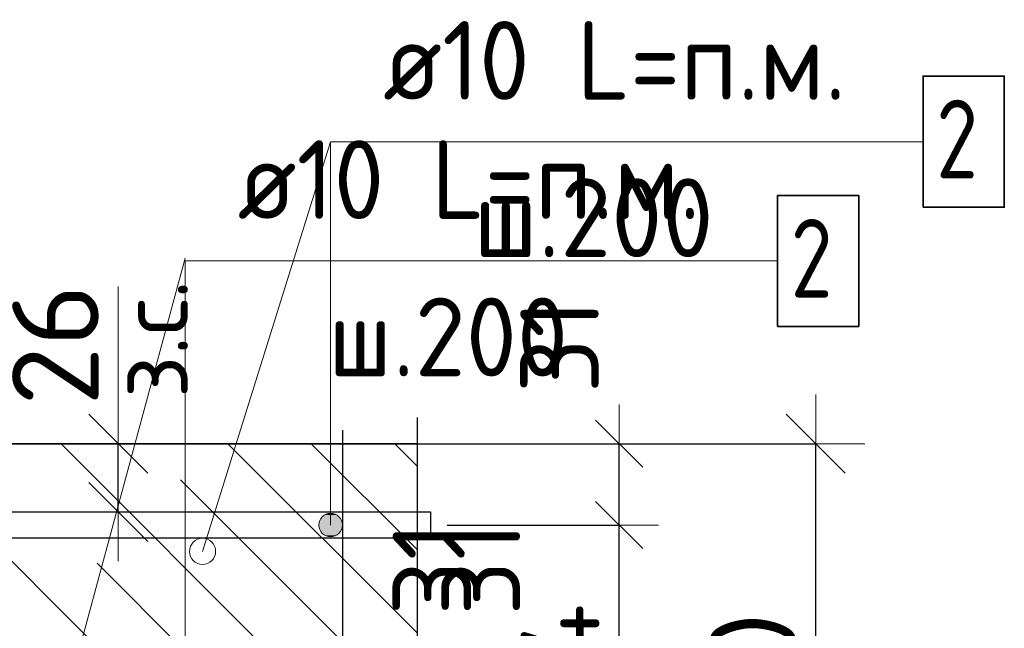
# Model space of a CAD drawing. Header units: metres. Extents: x -38 to 114, y -15 to 21.
# Tile 187 of 244: x 72.506 to 72.881, y 6.608 to 6.84. Entities that reach past the tile are written whole.
import ezdxf

# ---------------------------------------------------------------- set-up
doc = ezdxf.new("R2010")
doc.units = ezdxf.units.M
doc.header["$PDMODE"] = 65
doc.linetypes.add('______4', pattern=[0.135, 0.105, -0.03])
for name, color, linetype, lineweight in [('XR$3$Арм. стержнями верхней зоны', 180, 'Continuous', 35), ('XR$3$Арм.стержн. Арматура края', 96, 'Continuous', 35), ('XR$3$Размерная линия (1)', 7, 'Continuous', 13), ('XR$3$Размерная линия_ общее', 7, 'Continuous', 13), ('XR$4$Арм. стержнями верхней зоны', 180, 'Continuous', 35), ('XR$4$ВК__отв в полу 1-2 эт', 220, 'Continuous', 25), ('XR$4$Размерная линия (1)', 7, 'Continuous', 13), ('XR$6$Арм. стержнями верхней зоны', 180, 'Continuous', 35), ('XR$6$ВК__отв в полу 1-2 эт', 220, 'Continuous', 25), ('XR$6$Размерная линия (1)', 7, 'Continuous', 13)]:
    doc.layers.add(name, color=color, linetype=linetype, lineweight=lineweight)
doc.styles.add('ISOCPEUR', font='txt')
doc.dimstyles.new('DIMSTYLE_11', dxfattribs={"dimtxt": 0.033, "dimasz": 0.0375, "dimexe": 0, "dimexo": 0, "dimgap": 0.0165, "dimtad": 2, "dimdec": 0, "dimlfac": 1000, "dimrnd": 1, "dimzin": 12, "dimdsep": 46, "dimtxsty": 'ISOCPEUR', "dimblk1": 'ALL_ML_STRICH', "dimblk2": 'ALL_ML_STRICH', "dimsah": 1, "dimcen": 0, "dimclrd": 7, "dimclre": 256, "dimclrt": 7, "dimadec": 0, "dimazin": 0, "dimtfac": 1, "dimtdec": 0, "dimtix": 1, "dimtmove": 2, "dimatfit": 3, "dimfxl": 0, "dimtvp": 1.2, "dimtzin": 0, "dimlwd": 0, "dimlwe": -3, "dimarcsym": 0})
doc.dimstyles.new('DIMSTYLE_12', dxfattribs={"dimtxt": 0.03, "dimasz": 0.03, "dimexe": 0, "dimexo": 0, "dimgap": 0.015, "dimtad": 2, "dimdec": 0, "dimlfac": 1000, "dimrnd": 1, "dimzin": 12, "dimdsep": 46, "dimtxsty": 'ISOCPEUR', "dimblk1": 'ALL_ML_STRICH', "dimblk2": 'ALL_ML_STRICH', "dimsah": 1, "dimcen": 0, "dimclrd": 7, "dimclre": 256, "dimclrt": 7, "dimadec": 0, "dimazin": 0, "dimtfac": 1, "dimtdec": 0, "dimtix": 1, "dimtmove": 2, "dimatfit": 3, "dimfxl": 0, "dimtzin": 0, "dimlwd": 0, "dimlwe": -3, "dimarcsym": 0})
doc.dimstyles.new('DIMSTYLE_14', dxfattribs={"dimtxt": 0.03, "dimasz": 0.03, "dimexe": 0, "dimexo": 0, "dimgap": 0.015, "dimtad": 2, "dimdec": 0, "dimlfac": 1000, "dimrnd": 1, "dimzin": 12, "dimdsep": 46, "dimtxsty": 'ISOCPEUR', "dimblk1": 'ALL_ML_STRICH', "dimblk2": 'ALL_ML_STRICH', "dimsah": 1, "dimcen": 0, "dimclrd": 7, "dimclre": 256, "dimclrt": 7, "dimadec": 0, "dimazin": 0, "dimtfac": 1, "dimtdec": 0, "dimtix": 1, "dimtmove": 2, "dimatfit": 3, "dimfxl": 0, "dimtvp": 1.2, "dimtzin": 0, "dimlwd": 0, "dimlwe": -3, "dimarcsym": 0})
doc.dimstyles.new('DIMSTYLE_8', dxfattribs={"dimtxt": 0.033, "dimasz": 0.0375, "dimexe": 0, "dimexo": 0, "dimgap": 0.0165, "dimtad": 2, "dimdec": 0, "dimlfac": 1000, "dimrnd": 1, "dimzin": 12, "dimdsep": 46, "dimtxsty": 'ISOCPEUR', "dimblk1": 'ALL_ML_STRICH', "dimblk2": 'ALL_ML_STRICH', "dimsah": 1, "dimcen": 0, "dimclrd": 7, "dimclre": 256, "dimclrt": 7, "dimadec": 0, "dimazin": 0, "dimtfac": 1, "dimtdec": 0, "dimtix": 1, "dimtmove": 2, "dimatfit": 3, "dimfxl": 0, "dimtzin": 0, "dimlwd": 0, "dimlwe": -3, "dimarcsym": 0})
pattern_1 = [(135, (0, 0), (-0.031819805, -0.031819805), [0.4, -0.05, 0, -0.05]), (135, (-0.01591, -0.01591), (-0.031819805, -0.031819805), [0.8, -0.1, 0.1, -0.1])]

# ---------------------------------------------------------------- blocks, each defined once
blk = doc.blocks.new('ALL_ML_STRICH')
at = {"color": 0, "linetype": 'ByBlock', "lineweight": -2}
for p, q in [((0, -0.5), (0, 0.5)), ((-0.3, -0.3), (0.3, 0.3)), ((-1, 0), (0.5, 0))]:
    blk.add_line(p, q, dxfattribs=at)
blk = doc.blocks.new('*D72')
at = {"layer": 'DEFPOINTS', "color": 7, "linetype": 'Continuous', "lineweight": 13, "transparency": 33554687}
for p in [(72.63764, 6.67826), (72.63764, 6.47826), (72.80919, 6.47826)]:
    blk.add_point(p, dxfattribs=at)
at = {"layer": 'XR$3$Размерная линия_ общее', "color": 253, "linetype": 'Continuous', "lineweight": -2, "true_color": 0xa0a0a0, "transparency": 33554687}
for p, q in [((72.65764, 6.67826), (72.80919, 6.67826)), ((72.65764, 6.47826), (72.80919, 6.47826))]:
    blk.add_line(p, q, dxfattribs=at)
at = {"layer": 'XR$3$Размерная линия_ общее', "color": 7, "linetype": 'Continuous', "lineweight": -2, "transparency": 33554687}
blk.add_line((72.80919, 6.47826), (72.80919, 6.67826), dxfattribs=at)
at = {"layer": 'XR$3$Размерная линия_ общее', "color": 7, "linetype": 'Continuous', "lineweight": 13, "transparency": 33554687, "xscale": 0.0375, "yscale": 0.0375, "zscale": 0.0375}
for p, rotation in [((72.80919, 6.67826), 90), ((72.80919, 6.47826), 270)]:
    blk.add_blockref('ALL_ML_STRICH', p, dxfattribs=dict(at, rotation=rotation))
at = {"layer": 'XR$3$Размерная линия_ общее', "color": 7, "linetype": 'Continuous', "lineweight": 13, "transparency": 33554687, "insert": (72.78519, 6.57991), "char_height": 0.033, "width": 0.099, "attachment_point": 5, "rotation": 90, "style": 'ISOCPEUR'}
blk.add_mtext('\\A1;{200}', dxfattribs=at)
blk = doc.blocks.new('*D143')
at = {"layer": 'DEFPOINTS', "color": 7, "linetype": 'Continuous', "lineweight": 13, "transparency": 33554687}
for p in [(72.50314, 6.67826), (72.50314, 6.65226), (72.54312, 6.65226)]:
    blk.add_point(p, dxfattribs=at)
at = {"layer": 'XR$3$Размерная линия_ общее', "color": 253, "linetype": 'Continuous', "lineweight": -2, "true_color": 0xa0a0a0, "transparency": 33554687}
for p, q in [((72.52314, 6.67826), (72.54312, 6.67826)), ((72.52314, 6.65226), (72.54312, 6.65226))]:
    blk.add_line(p, q, dxfattribs=at)
at = {"layer": 'XR$3$Размерная линия_ общее', "color": 7, "linetype": 'Continuous', "lineweight": -2, "transparency": 33554687}
blk.add_line((72.54312, 6.65226), (72.54312, 6.67826), dxfattribs=at)
at = {"layer": 'XR$3$Размерная линия_ общее', "color": 7, "linetype": 'Continuous', "lineweight": 13, "transparency": 33554687, "xscale": 0.0375, "yscale": 0.0375, "zscale": 0.0375}
for p, rotation in [((72.54312, 6.67826), 90), ((72.54312, 6.65226), 270)]:
    blk.add_blockref('ALL_ML_STRICH', p, dxfattribs=dict(at, rotation=rotation))
at = {"layer": 'XR$3$Размерная линия_ общее', "color": 7, "linetype": 'Continuous', "lineweight": 13, "transparency": 33554687, "insert": (72.54266, 6.69562), "char_height": 0.027, "width": 0.00135, "attachment_point": 1, "rotation": 90, "line_spacing_factor": 0.60241, "style": 'ISOCPEUR'}
blk.add_mtext('з.с.', dxfattribs=at)
at = {"layer": 'XR$3$Размерная линия_ общее', "color": 7, "linetype": 'Continuous', "lineweight": 13, "transparency": 33554687, "insert": (72.51912, 6.71598), "char_height": 0.033, "width": 0.066, "attachment_point": 5, "rotation": 90, "style": 'ISOCPEUR'}
blk.add_mtext('\\A1;{26}', dxfattribs=at)
blk = doc.blocks.new('*D205')
at = {"layer": 'DEFPOINTS', "color": 7, "linetype": 'Continuous', "lineweight": 13, "transparency": 33554687}
for p in [(72.64855, 6.64726), (72.64153, 6.52326), (72.73419, 6.52326)]:
    blk.add_point(p, dxfattribs=at)
at = {"layer": 'XR$3$Размерная линия (1)', "color": 9, "linetype": 'Continuous', "lineweight": -2, "true_color": 0xc7c7c7, "transparency": 33554687}
for p, q in [((72.66855, 6.64726), (72.73419, 6.64726)), ((72.66153, 6.52326), (72.73419, 6.52326))]:
    blk.add_line(p, q, dxfattribs=at)
at = {"layer": 'XR$3$Размерная линия (1)', "color": 7, "linetype": 'Continuous', "lineweight": -2, "transparency": 33554687}
blk.add_line((72.73419, 6.52326), (72.73419, 6.64726), dxfattribs=at)
at = {"layer": 'XR$3$Размерная линия (1)', "color": 7, "linetype": 'Continuous', "lineweight": 13, "transparency": 33554687, "xscale": 0.03, "yscale": 0.03, "zscale": 0.03}
for p, rotation in [((72.73419, 6.64726), 90), ((72.73419, 6.52326), 270)]:
    blk.add_blockref('ALL_ML_STRICH', p, dxfattribs=dict(at, rotation=rotation))
at = {"layer": 'XR$3$Размерная линия (1)', "color": 7, "linetype": 'Continuous', "lineweight": 13, "transparency": 33554687, "insert": (72.71169, 6.58826), "char_height": 0.03, "width": 0.09, "attachment_point": 5, "rotation": 90, "style": 'ISOCPEUR'}
blk.add_mtext('\\A1;{124}', dxfattribs=at)
blk = doc.blocks.new('*D206')
at = {"layer": 'DEFPOINTS', "color": 7, "linetype": 'Continuous', "lineweight": 13, "transparency": 33554687}
for p in [(72.63068, 6.67826), (72.64855, 6.64726), (72.73419, 6.64726)]:
    blk.add_point(p, dxfattribs=at)
at = {"layer": 'XR$3$Размерная линия (1)', "color": 9, "linetype": 'Continuous', "lineweight": -2, "true_color": 0xc7c7c7, "transparency": 33554687}
for p, q in [((72.65068, 6.67826), (72.73419, 6.67826)), ((72.66855, 6.64726), (72.73419, 6.64726))]:
    blk.add_line(p, q, dxfattribs=at)
at = {"layer": 'XR$3$Размерная линия (1)', "color": 7, "linetype": 'Continuous', "lineweight": -2, "transparency": 33554687}
blk.add_line((72.73419, 6.64726), (72.73419, 6.67826), dxfattribs=at)
at = {"layer": 'XR$3$Размерная линия (1)', "color": 7, "linetype": 'Continuous', "lineweight": 13, "transparency": 33554687, "xscale": 0.03, "yscale": 0.03, "zscale": 0.03}
for p, rotation in [((72.73419, 6.67826), 90), ((72.73419, 6.64726), 270)]:
    blk.add_blockref('ALL_ML_STRICH', p, dxfattribs=dict(at, rotation=rotation))
at = {"layer": 'XR$3$Размерная линия (1)', "color": 7, "linetype": 'Continuous', "lineweight": 13, "transparency": 33554687, "insert": (72.71145, 6.71555), "char_height": 0.03, "width": 0.06, "attachment_point": 5, "rotation": 90, "style": 'ISOCPEUR'}
blk.add_mtext('\\A1;{31}', dxfattribs=at)
blk = doc.blocks.new('*D391')
at = {"layer": 'DEFPOINTS', "color": 7, "linetype": 'Continuous', "lineweight": 13, "transparency": 33554687}
for p in [(72.58203, 6.58345), (72.5999, 6.55245), (72.68553, 6.55245)]:
    blk.add_point(p, dxfattribs=at)
at = {"layer": 'XR$4$Размерная линия (1)', "color": 9, "linetype": 'Continuous', "lineweight": -2, "true_color": 0xc7c7c7, "transparency": 33554687}
for p, q in [((72.60203, 6.58345), (72.68553, 6.58345)), ((72.6199, 6.55245), (72.68553, 6.55245))]:
    blk.add_line(p, q, dxfattribs=at)
at = {"layer": 'XR$4$Размерная линия (1)', "color": 7, "linetype": 'Continuous', "lineweight": -2, "transparency": 33554687}
blk.add_line((72.68553, 6.55245), (72.68553, 6.58345), dxfattribs=at)
at = {"layer": 'XR$4$Размерная линия (1)', "color": 7, "linetype": 'Continuous', "lineweight": 13, "transparency": 33554687, "xscale": 0.03, "yscale": 0.03, "zscale": 0.03}
for p, rotation in [((72.68553, 6.58345), 90), ((72.68553, 6.55245), 270)]:
    blk.add_blockref('ALL_ML_STRICH', p, dxfattribs=dict(at, rotation=rotation))
at = {"layer": 'XR$4$Размерная линия (1)', "color": 7, "linetype": 'Continuous', "lineweight": 13, "transparency": 33554687, "insert": (72.66279, 6.63074), "char_height": 0.03, "width": 0.06, "attachment_point": 5, "rotation": 90, "style": 'ISOCPEUR'}
blk.add_mtext('\\A1;{31}', dxfattribs=at)
blk = doc.blocks.new('*D843')
at = {"layer": 'DEFPOINTS', "color": 7, "linetype": 'Continuous', "lineweight": 13, "transparency": 33554687}
for p in [(72.6007, 6.58345), (72.61857, 6.55245), (72.7042, 6.55245)]:
    blk.add_point(p, dxfattribs=at)
at = {"layer": 'XR$6$Размерная линия (1)', "color": 9, "linetype": 'Continuous', "lineweight": -2, "true_color": 0xc7c7c7, "transparency": 33554687}
for p, q in [((72.6207, 6.58345), (72.7042, 6.58345)), ((72.63857, 6.55245), (72.7042, 6.55245))]:
    blk.add_line(p, q, dxfattribs=at)
at = {"layer": 'XR$6$Размерная линия (1)', "color": 7, "linetype": 'Continuous', "lineweight": -2, "transparency": 33554687}
blk.add_line((72.7042, 6.55245), (72.7042, 6.58345), dxfattribs=at)
at = {"layer": 'XR$6$Размерная линия (1)', "color": 7, "linetype": 'Continuous', "lineweight": 13, "transparency": 33554687, "xscale": 0.03, "yscale": 0.03, "zscale": 0.03}
for p, rotation in [((72.7042, 6.58345), 90), ((72.7042, 6.55245), 270)]:
    blk.add_blockref('ALL_ML_STRICH', p, dxfattribs=dict(at, rotation=rotation))
at = {"layer": 'XR$6$Размерная линия (1)', "color": 7, "linetype": 'Continuous', "lineweight": 13, "transparency": 33554687, "insert": (72.68146, 6.63074), "char_height": 0.03, "width": 0.06, "attachment_point": 5, "rotation": 90, "style": 'ISOCPEUR'}
blk.add_mtext('\\A1;{31}', dxfattribs=at)

msp = doc.modelspace()

# ---------------------------------------------------------------- hatches: boundary and pattern name
at = {"linetype": 'Continuous', "lineweight": 25, "transparency": 33554687}
h = msp.add_hatch(dxfattribs=at)
h.set_pattern_fill('__________540', scale=0.015, style=0, pattern_type=2)
h.set_pattern_definition(pattern_1)
h.paths.add_polyline_path([(72.52526, 6.67826), (72.27526, 6.67826), (72.27526, 6.37826), (72.52526, 6.37826)], flags=0)
h = msp.add_hatch(dxfattribs=at)
h.set_pattern_fill('__________540', scale=0.015, style=0, pattern_type=2)
h.set_pattern_definition(pattern_1)
h.paths.add_polyline_path([(72.52526, 6.67826), (72.52526, 6.47826), (72.65723, 6.47826), (72.65723, 6.67826)], flags=0)
at = {"layer": 'XR$3$Арм. стержнями верхней зоны', "linetype": 'Continuous', "lineweight": 13, "transparency": 33554687}
for points in [[(72.62798, 6.64951), (72.62024, 6.64951), (72.61961, 6.64726)], [(72.62798, 6.64951), (72.61961, 6.64726), (72.6286, 6.64726)], [(72.62636, 6.65113), (72.62186, 6.65113), (72.62024, 6.64951)], [(72.62636, 6.65113), (72.62024, 6.64951), (72.62798, 6.64951)], [(72.62186, 6.65113), (72.62636, 6.65113), (72.62411, 6.65176)], [(72.6286, 6.64726), (72.61961, 6.64726), (72.62024, 6.64501)], [(72.6286, 6.64726), (72.62024, 6.64501), (72.62798, 6.64501)], [(72.62798, 6.64501), (72.62024, 6.64501), (72.62186, 6.64339)], [(72.62798, 6.64501), (72.62186, 6.64339), (72.62636, 6.64339)], [(72.62636, 6.64339), (72.62186, 6.64339), (72.62411, 6.64276)]]:
    msp.add_hatch(color=7, dxfattribs=at).paths.add_polyline_path(points)

# ---------------------------------------------------------------- linework, layer by layer
at = {"color": 7, "linetype": 'Continuous', "lineweight": 13, "transparency": 33554687}
for p, q in [((72.57526, 6.63721), (72.62411, 6.79343)), ((72.54312, 6.67826), (72.54312, 6.73826))]:
    msp.add_line(p, q, dxfattribs=at)
at = {"color": 7, "linetype": '______4', "lineweight": 25, "transparency": 33554687}
for p, q in [((72.65723, 6.37826), (72.65723, 6.77826)), ((72.62859, 6.68345), (72.62859, 6.28345)), ((72.62859, 6.68345), (72.62859, 6.28345))]:
    msp.add_line(p, q, dxfattribs=at)
at = {"color": 7, "linetype": 'Continuous', "lineweight": 35, "transparency": 33554687}
for p, q in [((72.52526, 6.67826), (72.27526, 6.67826)), ((72.65723, 6.67826), (72.52526, 6.67826))]:
    msp.add_line(p, q, dxfattribs=at)
at = {"color": 7, "linetype": 'Continuous', "lineweight": 13, "transparency": 33554687}
msp.add_circle((72.57526, 6.63721), 0.005, dxfattribs=at)
at = {"layer": 'XR$3$Арм. стержнями верхней зоны', "color": 7, "linetype": 'Continuous', "lineweight": 13, "transparency": 33554687}
for p, q in [((72.62411, 6.79343), (72.85011, 6.79343)), ((72.62411, 6.79343), (72.62411, 6.64726)), ((72.62411, 6.65176), (72.62411, 6.65176)), ((72.61961, 6.64726), (72.61961, 6.64726)), ((72.6286, 6.64726), (72.6286, 6.64726)), ((72.62411, 6.64276), (72.62411, 6.64276))]:
    msp.add_line(p, q, dxfattribs=at)
at = {"layer": 'XR$3$Арм. стержнями верхней зоны', "color": 7, "linetype": 'Continuous', "lineweight": 35, "transparency": 33554687}
msp.add_lwpolyline([(72.85011, 6.76843), (72.88111, 6.76843), (72.88111, 6.81843), (72.85011, 6.81843), (72.85011, 6.76843)], dxfattribs=at)
at = {"layer": 'XR$3$Арм. стержнями верхней зоны', "color": 4, "linetype": 'Continuous', "lineweight": 25, "transparency": 33554687}
msp.add_lwpolyline([(72.30026, 6.65226), (72.66223, 6.65226), (72.66223, 6.64226), (72.30026, 6.64226), (72.30026, 6.65226)], dxfattribs=at)
at = {"layer": 'XR$3$Арм. стержнями верхней зоны', "color": 7, "linetype": 'Continuous', "lineweight": 13, "transparency": 33554687}
msp.add_circle((72.62411, 6.64726), 0.0045, dxfattribs=at)
at = {"layer": 'XR$3$Арм.стержн. Арматура края', "color": 4, "linetype": 'Continuous', "lineweight": 25, "transparency": 33554687}
for points in [[(72.33355, 6.65226), (72.66223, 6.65226), (72.66223, 6.64226)], [(72.66223, 6.64226), (72.33425, 6.64226)]]:
    msp.add_lwpolyline(points, dxfattribs=at)
at = {"layer": 'XR$4$Арм. стержнями верхней зоны', "color": 7, "linetype": 'Continuous', "lineweight": 13, "transparency": 33554687}
for q in [(72.79461, 6.74797), (72.56861, 6.55245)]:
    msp.add_line((72.56861, 6.74797), q, dxfattribs=at)
at = {"layer": 'XR$4$Арм. стержнями верхней зоны', "color": 7, "linetype": 'Continuous', "lineweight": 35, "transparency": 33554687}
msp.add_lwpolyline([(72.79461, 6.72297), (72.82561, 6.72297), (72.82561, 6.77297), (72.79461, 6.77297), (72.79461, 6.72297)], dxfattribs=at)
at = {"layer": 'XR$4$ВК__отв в полу 1-2 эт', "color": 7, "linetype": 'Continuous', "lineweight": 13, "transparency": 33554687}
msp.add_line((72.51432, 6.5484), (72.56858, 6.74899), dxfattribs=at)
at = {"layer": 'XR$6$Арм. стержнями верхней зоны', "color": 7, "linetype": 'Continuous', "lineweight": 13, "transparency": 33554687}
for q in [(72.79461, 6.74797), (72.56861, 6.55245)]:
    msp.add_line((72.56861, 6.74797), q, dxfattribs=at)
at = {"layer": 'XR$6$Арм. стержнями верхней зоны', "color": 7, "linetype": 'Continuous', "lineweight": 35, "transparency": 33554687}
msp.add_lwpolyline([(72.79461, 6.72297), (72.82561, 6.72297), (72.82561, 6.77297), (72.79461, 6.77297), (72.79461, 6.72297)], dxfattribs=at)
at = {"layer": 'XR$6$ВК__отв в полу 1-2 эт', "color": 7, "linetype": 'Continuous', "lineweight": 13, "transparency": 33554687}
msp.add_line((72.51432, 6.5484), (72.56858, 6.74899), dxfattribs=at)

# ---------------------------------------------------------------- texts
at = {"layer": 'XR$3$Арм. стержнями верхней зоны', "color": 7, "linetype": 'Continuous', "lineweight": 25, "transparency": 33554687, "char_height": 0.03, "attachment_point": 7, "style": 'ISOCPEUR'}
for s, insert, width in [('\\W0.94;ø10 L=п.м.', (72.64411, 6.80943), 0.1999832), ('\\W0.78;2', (72.85511, 6.77943), 0.0326407), ('\\W0.95;ш.200 ', (72.6786, 6.74943), 0.1311997)]:
    msp.add_mtext(s, dxfattribs=dict(at, insert=insert, width=width))
at = {"layer": 'XR$4$Арм. стержнями верхней зоны', "color": 7, "linetype": 'Continuous', "lineweight": 25, "transparency": 33554687, "char_height": 0.03, "attachment_point": 7, "style": 'ISOCPEUR'}
for s, insert, width in [('\\W0.94;ø10 L=п.м.', (72.58861, 6.76397), 0.1999832), ('\\W0.78;2', (72.79961, 6.73397), 0.0326407), ('\\W0.95;ш.200 ', (72.62311, 6.70397), 0.1311997)]:
    msp.add_mtext(s, dxfattribs=dict(at, insert=insert, width=width))
at = {"layer": 'XR$6$Арм. стержнями верхней зоны', "color": 7, "linetype": 'Continuous', "lineweight": 25, "transparency": 33554687, "char_height": 0.03, "attachment_point": 7, "style": 'ISOCPEUR'}
for s, insert, width in [('\\W0.94;ø10 L=п.м.', (72.58861, 6.76397), 0.1999832), ('\\W0.78;2', (72.79961, 6.73397), 0.0326407), ('\\W0.95;ш.200 ', (72.62311, 6.70397), 0.1311997)]:
    msp.add_mtext(s, dxfattribs=dict(at, insert=insert, width=width))

# ---------------------------------------------------------------- dimensions: what is measured, and where the dimension line sits
at = {"layer": 'XR$3$Размерная линия (1)', "color": 7, "linetype": 'Continuous', "lineweight": 13, "transparency": 33554687}
for base, p1, p2, dimstyle, picture, middle in [((72.73419, 6.67826), (72.66855, 6.64726), (72.65068, 6.67826), 'DIMSTYLE_14', '*D206', (72.71145, 6.71555)), ((72.73419, 6.64726), (72.66153, 6.52326), (72.66855, 6.64726), 'DIMSTYLE_12', '*D205', (72.71169, 6.58826))]:
    dim = msp.add_linear_dim(base=base, p1=p1, p2=p2, angle=90, dimstyle=dimstyle, override={"dimpost": '<>', "dimclrd": 7, "dimclre": 9, "dimclrt": 7, "dimlwd": 0, "dimlwe": 65533}, dxfattribs=at)
    dim.commit()
    dim.dimension.update_dxf_attribs({"geometry": picture, "text_midpoint": middle, "dimtype": 160})
at = {"layer": 'XR$3$Размерная линия_ общее', "color": 7, "linetype": 'Continuous', "lineweight": 13, "transparency": 33554687}
dim = msp.add_linear_dim(base=(72.54312, 6.67826), p1=(72.52314, 6.65226), p2=(72.52314, 6.67826), angle=90, text='<>\\Xз.с.', dimstyle='DIMSTYLE_11', override={"dimpost": '<>', "dimclrd": 7, "dimclre": 253, "dimclrt": 7, "dimlwd": 0, "dimlwe": 65533}, dxfattribs=at)
dim.commit()
dim.dimension.update_dxf_attribs({"geometry": '*D143', "text_midpoint": (72.51912, 6.71598), "dimtype": 160})
dim = msp.add_linear_dim(base=(72.80919, 6.67826), p1=(72.65764, 6.47826), p2=(72.65764, 6.67826), angle=90, dimstyle='DIMSTYLE_8', override={"dimpost": '<>', "dimclrd": 7, "dimclre": 253, "dimclrt": 7, "dimlwd": 0, "dimlwe": 65533}, dxfattribs=at)
dim.commit()
dim.dimension.update_dxf_attribs({"geometry": '*D72', "text_midpoint": (72.78519, 6.57991), "dimtype": 160})
at = {"layer": 'XR$4$Размерная линия (1)', "color": 7, "linetype": 'Continuous', "lineweight": 13, "transparency": 33554687}
dim = msp.add_linear_dim(base=(72.68553, 6.58345), p1=(72.6199, 6.55245), p2=(72.60203, 6.58345), angle=90, dimstyle='DIMSTYLE_14', override={"dimpost": '<>', "dimclrd": 7, "dimclre": 9, "dimclrt": 7, "dimlwd": 0, "dimlwe": 65533}, dxfattribs=at)
dim.commit()
dim.dimension.update_dxf_attribs({"geometry": '*D391', "text_midpoint": (72.66279, 6.63074), "dimtype": 160})
at = {"layer": 'XR$6$Размерная линия (1)', "color": 7, "linetype": 'Continuous', "lineweight": 13, "transparency": 33554687}
dim = msp.add_linear_dim(base=(72.7042, 6.58345), p1=(72.63857, 6.55245), p2=(72.6207, 6.58345), angle=90, dimstyle='DIMSTYLE_14', override={"dimpost": '<>', "dimclrd": 7, "dimclre": 9, "dimclrt": 7, "dimlwd": 0, "dimlwe": 65533}, dxfattribs=at)
dim.commit()
dim.dimension.update_dxf_attribs({"geometry": '*D843', "text_midpoint": (72.68146, 6.63074), "dimtype": 160})

doc.saveas('drawing.dxf')
